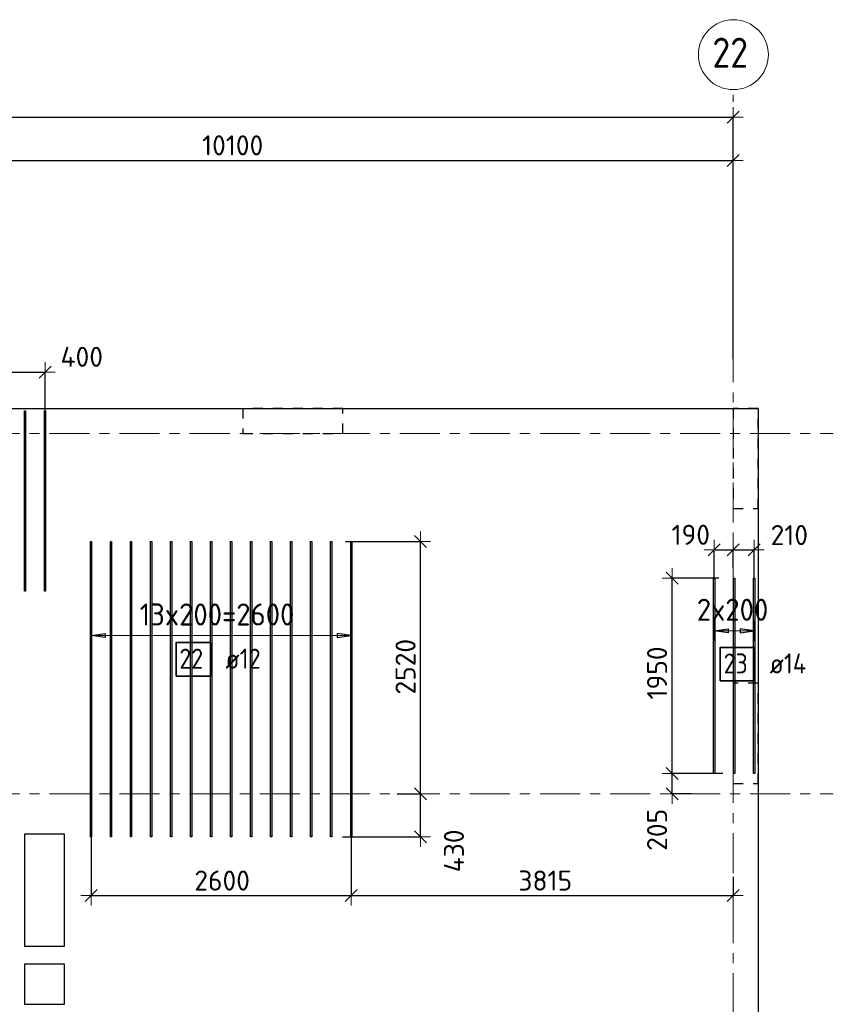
# Model space of a CAD drawing. Header units: metres. Extents: x -38 to 97, y -15 to 21.
# Tile 12 of 87: x 54.47 to 62.6, y 10.7 to 20.53. Entities that reach past the tile are written whole.
import ezdxf

# ---------------------------------------------------------------- set-up
doc = ezdxf.new("R2010")
doc.units = ezdxf.units.M
doc.header["$PDMODE"] = 65
for name, pattern in [('______11', [0.5, 0.4, -0.05, 0, -0.05]), ('______2', [0.0405, 0.03, -0.0105]), ('______5', [1.1, 0.8, -0.1, 0.1, -0.1])]:
    doc.linetypes.add(name, pattern=pattern)
for name, color, linetype, lineweight in [('XR$2$Осевая линия (1)', 7, '______5', 13), ('XR$2$Размерная линия (1)', 7, 'Continuous', 13), ('XR$4$Перекрытие (1)', 7, 'Continuous', 35), ('XR$4$Размерная линия (1)', 7, 'Continuous', 13)]:
    doc.layers.add(name, color=color, linetype=linetype, lineweight=lineweight)
doc.layers.add('XR$4$Арм.стержн.Доп. Арм ниж.зоны У', color=7, linetype='Continuous', lineweight=35, true_color=0x1cff1c)
doc.layers.add('XR$6$Стена_ бетон несущ.', color=7, linetype='Continuous', lineweight=70, true_color=0xb4b496)
doc.styles.add('ISOCPEUR', font='txt')
doc.dimstyles.new('DIMSTYLE_3', dxfattribs={"dimtxt": 0.2, "dimasz": 0.2, "dimexe": 0, "dimexo": 0, "dimgap": 0.1, "dimtad": 2, "dimdec": 0, "dimlfac": 1000, "dimrnd": 5, "dimzin": 12, "dimdsep": 46, "dimtxsty": 'ISOCPEUR', "dimblk1": 'ALL_ML_STRICH', "dimblk2": 'ALL_ML_STRICH', "dimsah": 1, "dimcen": 0, "dimclrd": 7, "dimclre": 256, "dimclrt": 7, "dimadec": 0, "dimazin": 0, "dimtfac": 1, "dimtdec": 0, "dimtix": 1, "dimtmove": 2, "dimatfit": 3, "dimfxl": 0, "dimtzin": 0, "dimlwd": 0, "dimlwe": -3, "dimarcsym": 0})
doc.dimstyles.new('DIMSTYLE_33', dxfattribs={"dimtxt": 0.2, "dimasz": 0.2, "dimexe": 0, "dimexo": 0, "dimgap": 0.1, "dimtad": 2, "dimdec": 0, "dimlfac": 1000, "dimrnd": 5, "dimzin": 12, "dimdsep": 46, "dimtxsty": 'ISOCPEUR', "dimblk1": 'ALL_ML_STRICH', "dimblk2": 'ALL_ML_STRICH', "dimsah": 1, "dimcen": 0, "dimclrd": 7, "dimclre": 256, "dimclrt": 7, "dimadec": 0, "dimazin": 0, "dimtfac": 1, "dimtdec": 0, "dimtix": 1, "dimtmove": 2, "dimatfit": 3, "dimfxl": 0, "dimtvp": 1.2, "dimtzin": 0, "dimlwd": 0, "dimlwe": -3, "dimarcsym": 0})
doc.dimstyles.new('DIMSTYLE_34', dxfattribs={"dimtxt": 0.2, "dimasz": 0.2, "dimexe": 0, "dimexo": 0, "dimgap": 0.1, "dimtad": 0, "dimdec": 0, "dimlfac": 1000, "dimrnd": 5, "dimzin": 12, "dimdsep": 46, "dimtxsty": 'ISOCPEUR', "dimblk1": 'ALL_ML_STRICH', "dimblk2": 'ALL_ML_STRICH', "dimsah": 1, "dimcen": 0, "dimclrd": 7, "dimclre": 256, "dimclrt": 7, "dimadec": 0, "dimazin": 0, "dimtfac": 1, "dimtdec": 0, "dimtix": 1, "dimtmove": 2, "dimatfit": 3, "dimfxl": 0, "dimtvp": 1.2, "dimtzin": 0, "dimlwd": 0, "dimlwe": -3, "dimarcsym": 0})

# ---------------------------------------------------------------- blocks, each defined once
blk = doc.blocks.new('ALL_ML_STRICH')
at = {"color": 0, "linetype": 'ByBlock', "lineweight": -2}
for p, q in [((0, -0.5), (0, 0.5)), ((-1, 0), (0.5, 0)), ((-0.3, -0.3), (0.3, 0.3))]:
    blk.add_line(p, q, dxfattribs=at)
blk = doc.blocks.new('*D11')
at = {"layer": 'DEFPOINTS', "color": 7, "linetype": 'Continuous', "lineweight": 13, "transparency": 33554687}
for p in [(0.5, 19.5574), (0.5, 19.3768), (61.6, 17.1197)]:
    blk.add_point(p, dxfattribs=at)
at = {"layer": 'XR$2$Размерная линия (1)', "color": 9, "linetype": 'Continuous', "lineweight": -2, "true_color": 0xc7c7c7, "transparency": 33554687}
for p, q in [((0.5, 19.3568), (0.5, 19.5574)), ((61.6, 17.1397), (61.6, 19.5574))]:
    blk.add_line(p, q, dxfattribs=at)
at = {"layer": 'XR$2$Размерная линия (1)', "color": 7, "linetype": 'Continuous', "lineweight": -2, "transparency": 33554687}
blk.add_line((0.5, 19.5574), (61.6, 19.5574), dxfattribs=at)
at = {"layer": 'XR$2$Размерная линия (1)', "color": 7, "linetype": 'Continuous', "lineweight": 13, "transparency": 33554687, "xscale": 0.2, "yscale": 0.2, "zscale": 0.2, "rotation": 180}
blk.add_blockref('ALL_ML_STRICH', (0.5, 19.5574), dxfattribs=at)
at = {"layer": 'XR$2$Размерная линия (1)', "color": 7, "linetype": 'Continuous', "lineweight": 13, "transparency": 33554687, "xscale": 0.2, "yscale": 0.2, "zscale": 0.2}
blk.add_blockref('ALL_ML_STRICH', (61.6, 19.5574), dxfattribs=at)
at = {"layer": 'XR$2$Размерная линия (1)', "color": 7, "linetype": 'Continuous', "lineweight": 13, "transparency": 33554687, "insert": (31.1, 19.7074), "char_height": 0.2, "width": 1, "attachment_point": 5, "style": 'ISOCPEUR'}
blk.add_mtext('\\A1;{61100}', dxfattribs=at)
blk = doc.blocks.new('*D38')
at = {"layer": 'DEFPOINTS', "color": 7, "linetype": 'Continuous', "lineweight": 13, "transparency": 33554687}
for p in [(51.5, 19.1261), (61.6, 17.4912), (51.5, 17.3896)]:
    blk.add_point(p, dxfattribs=at)
at = {"layer": 'XR$2$Размерная линия (1)', "color": 9, "linetype": 'Continuous', "lineweight": -2, "true_color": 0xc7c7c7, "transparency": 33554687}
for p, q in [((51.5, 17.4096), (51.5, 19.1261)), ((61.6, 17.5112), (61.6, 19.1261))]:
    blk.add_line(p, q, dxfattribs=at)
at = {"layer": 'XR$2$Размерная линия (1)', "color": 7, "linetype": 'Continuous', "lineweight": -2, "transparency": 33554687}
blk.add_line((51.5, 19.1261), (61.6, 19.1261), dxfattribs=at)
at = {"layer": 'XR$2$Размерная линия (1)', "color": 7, "linetype": 'Continuous', "lineweight": 13, "transparency": 33554687, "xscale": 0.2, "yscale": 0.2, "zscale": 0.2, "rotation": 180}
blk.add_blockref('ALL_ML_STRICH', (51.5, 19.1261), dxfattribs=at)
at = {"layer": 'XR$2$Размерная линия (1)', "color": 7, "linetype": 'Continuous', "lineweight": 13, "transparency": 33554687, "xscale": 0.2, "yscale": 0.2, "zscale": 0.2}
blk.add_blockref('ALL_ML_STRICH', (61.6, 19.1261), dxfattribs=at)
at = {"layer": 'XR$2$Размерная линия (1)', "color": 7, "linetype": 'Continuous', "lineweight": 13, "transparency": 33554687, "insert": (56.6, 19.2761), "char_height": 0.2, "width": 1, "attachment_point": 5, "style": 'ISOCPEUR'}
blk.add_mtext('\\A1;{10100}', dxfattribs=at)
blk = doc.blocks.new('*D281')
at = {"layer": 'DEFPOINTS', "color": 7, "linetype": 'Continuous', "lineweight": 13, "transparency": 33554687}
for p in [(57.7848, 12.486), (55.1848, 12.4405), (55.1848, 11.7854)]:
    blk.add_point(p, dxfattribs=at)
at = {"layer": 'XR$4$Размерная линия (1)', "color": 9, "linetype": 'Continuous', "lineweight": -2, "true_color": 0xc7c7c7, "transparency": 33554687}
for p, q in [((55.1848, 12.4205), (55.1848, 11.7854)), ((57.7848, 12.466), (57.7848, 11.7854))]:
    blk.add_line(p, q, dxfattribs=at)
at = {"layer": 'XR$4$Размерная линия (1)', "color": 7, "linetype": 'Continuous', "lineweight": -2, "transparency": 33554687}
blk.add_line((55.1848, 11.7854), (57.7848, 11.7854), dxfattribs=at)
at = {"layer": 'XR$4$Размерная линия (1)', "color": 7, "linetype": 'Continuous', "lineweight": 13, "transparency": 33554687, "xscale": 0.2, "yscale": 0.2, "zscale": 0.2, "rotation": 180}
blk.add_blockref('ALL_ML_STRICH', (55.1848, 11.7854), dxfattribs=at)
at = {"layer": 'XR$4$Размерная линия (1)', "color": 7, "linetype": 'Continuous', "lineweight": 13, "transparency": 33554687, "xscale": 0.2, "yscale": 0.2, "zscale": 0.2}
blk.add_blockref('ALL_ML_STRICH', (57.7848, 11.7854), dxfattribs=at)
at = {"layer": 'XR$4$Размерная линия (1)', "color": 7, "linetype": 'Continuous', "lineweight": 13, "transparency": 33554687, "insert": (56.4948, 11.9354), "char_height": 0.2, "width": 0.8, "attachment_point": 5, "style": 'ISOCPEUR'}
blk.add_mtext('\\A1;{2600}', dxfattribs=at)
blk = doc.blocks.new('*D282')
at = {"layer": 'DEFPOINTS', "color": 7, "linetype": 'Continuous', "lineweight": 13, "transparency": 33554687}
for p in [(57.7848, 12.486), (61.6, 11.9931), (57.7848, 11.7854)]:
    blk.add_point(p, dxfattribs=at)
at = {"layer": 'XR$4$Размерная линия (1)', "color": 9, "linetype": 'Continuous', "lineweight": -2, "true_color": 0xc7c7c7, "transparency": 33554687}
for p, q in [((57.7848, 12.466), (57.7848, 11.7854)), ((61.6, 11.9731), (61.6, 11.7854))]:
    blk.add_line(p, q, dxfattribs=at)
at = {"layer": 'XR$4$Размерная линия (1)', "color": 7, "linetype": 'Continuous', "lineweight": -2, "transparency": 33554687}
blk.add_line((57.7848, 11.7854), (61.6, 11.7854), dxfattribs=at)
at = {"layer": 'XR$4$Размерная линия (1)', "color": 7, "linetype": 'Continuous', "lineweight": 13, "transparency": 33554687, "xscale": 0.2, "yscale": 0.2, "zscale": 0.2, "rotation": 180}
blk.add_blockref('ALL_ML_STRICH', (57.7848, 11.7854), dxfattribs=at)
at = {"layer": 'XR$4$Размерная линия (1)', "color": 7, "linetype": 'Continuous', "lineweight": 13, "transparency": 33554687, "xscale": 0.2, "yscale": 0.2, "zscale": 0.2}
blk.add_blockref('ALL_ML_STRICH', (61.6, 11.7854), dxfattribs=at)
at = {"layer": 'XR$4$Размерная линия (1)', "color": 7, "linetype": 'Continuous', "lineweight": 13, "transparency": 33554687, "insert": (59.7224, 11.9354), "char_height": 0.2, "width": 0.8, "attachment_point": 5, "style": 'ISOCPEUR'}
blk.add_mtext('\\A1;{3815}', dxfattribs=at)
blk = doc.blocks.new('*D283')
at = {"layer": 'DEFPOINTS', "color": 7, "linetype": 'Continuous', "lineweight": 13, "transparency": 33554687}
for p in [(61.4104, 15.2365), (61.6, 15.0354), (61.4104, 14.9318)]:
    blk.add_point(p, dxfattribs=at)
at = {"layer": 'XR$4$Размерная линия (1)', "color": 9, "linetype": 'Continuous', "lineweight": -2, "true_color": 0xc7c7c7, "transparency": 33554687}
for p, q in [((61.4104, 14.9518), (61.4104, 15.2365)), ((61.6, 15.0554), (61.6, 15.2365))]:
    blk.add_line(p, q, dxfattribs=at)
at = {"layer": 'XR$4$Размерная линия (1)', "color": 7, "linetype": 'Continuous', "lineweight": -2, "transparency": 33554687}
blk.add_line((61.4104, 15.2365), (61.6, 15.2365), dxfattribs=at)
at = {"layer": 'XR$4$Размерная линия (1)', "color": 7, "linetype": 'Continuous', "lineweight": 13, "transparency": 33554687, "xscale": 0.2, "yscale": 0.2, "zscale": 0.2, "rotation": 180}
blk.add_blockref('ALL_ML_STRICH', (61.4104, 15.2365), dxfattribs=at)
at = {"layer": 'XR$4$Размерная линия (1)', "color": 7, "linetype": 'Continuous', "lineweight": 13, "transparency": 33554687, "xscale": 0.2, "yscale": 0.2, "zscale": 0.2}
blk.add_blockref('ALL_ML_STRICH', (61.6, 15.2365), dxfattribs=at)
at = {"layer": 'XR$4$Размерная линия (1)', "color": 7, "linetype": 'Continuous', "lineweight": 13, "transparency": 33554687, "insert": (61.176, 15.3879), "char_height": 0.2, "width": 0.6, "attachment_point": 5, "style": 'ISOCPEUR'}
blk.add_mtext('\\A1;{190}', dxfattribs=at)
blk = doc.blocks.new('*D284')
at = {"layer": 'DEFPOINTS', "color": 7, "linetype": 'Continuous', "lineweight": 13, "transparency": 33554687}
for p in [(61.6, 15.2365), (61.6, 15.0354), (61.8104, 14.9318)]:
    blk.add_point(p, dxfattribs=at)
at = {"layer": 'XR$4$Размерная линия (1)', "color": 9, "linetype": 'Continuous', "lineweight": -2, "true_color": 0xc7c7c7, "transparency": 33554687}
for p, q in [((61.6, 15.0554), (61.6, 15.2365)), ((61.8104, 14.9518), (61.8104, 15.2365))]:
    blk.add_line(p, q, dxfattribs=at)
at = {"layer": 'XR$4$Размерная линия (1)', "color": 7, "linetype": 'Continuous', "lineweight": -2, "transparency": 33554687}
blk.add_line((61.6, 15.2365), (61.8104, 15.2365), dxfattribs=at)
at = {"layer": 'XR$4$Размерная линия (1)', "color": 7, "linetype": 'Continuous', "lineweight": 13, "transparency": 33554687, "xscale": 0.2, "yscale": 0.2, "zscale": 0.2, "rotation": 180}
blk.add_blockref('ALL_ML_STRICH', (61.6, 15.2365), dxfattribs=at)
at = {"layer": 'XR$4$Размерная линия (1)', "color": 7, "linetype": 'Continuous', "lineweight": 13, "transparency": 33554687, "xscale": 0.2, "yscale": 0.2, "zscale": 0.2}
blk.add_blockref('ALL_ML_STRICH', (61.8104, 15.2365), dxfattribs=at)
at = {"layer": 'XR$4$Размерная линия (1)', "color": 7, "linetype": 'Continuous', "lineweight": 13, "transparency": 33554687, "insert": (62.1608, 15.3849), "char_height": 0.2, "width": 0.6, "attachment_point": 5, "style": 'ISOCPEUR'}
blk.add_mtext('\\A1;{210}', dxfattribs=at)
blk = doc.blocks.new('*D285')
at = {"layer": 'DEFPOINTS', "color": 7, "linetype": 'Continuous', "lineweight": 13, "transparency": 33554687}
for p in [(58.2232, 12.8), (57.6758, 12.3707), (58.4767, 12.3707)]:
    blk.add_point(p, dxfattribs=at)
at = {"layer": 'XR$4$Размерная линия (1)', "color": 9, "linetype": 'Continuous', "lineweight": -2, "true_color": 0xc7c7c7, "transparency": 33554687}
for p, q in [((58.2432, 12.8), (58.4767, 12.8)), ((57.6958, 12.3707), (58.4767, 12.3707))]:
    blk.add_line(p, q, dxfattribs=at)
at = {"layer": 'XR$4$Размерная линия (1)', "color": 7, "linetype": 'Continuous', "lineweight": -2, "transparency": 33554687}
blk.add_line((58.4767, 12.3707), (58.4767, 12.8), dxfattribs=at)
at = {"layer": 'XR$4$Размерная линия (1)', "color": 7, "linetype": 'Continuous', "lineweight": 13, "transparency": 33554687, "xscale": 0.2, "yscale": 0.2, "zscale": 0.2}
for p, rotation in [((58.4767, 12.8), 90), ((58.4767, 12.3707), 270)]:
    blk.add_blockref('ALL_ML_STRICH', p, dxfattribs=dict(at, rotation=rotation))
at = {"layer": 'XR$4$Размерная линия (1)', "color": 7, "linetype": 'Continuous', "lineweight": 13, "transparency": 33554687, "insert": (58.8102, 12.2318), "char_height": 0.2, "width": 0.6, "attachment_point": 5, "rotation": 90, "style": 'ISOCPEUR'}
blk.add_mtext('\\A1;{430}', dxfattribs=at)
blk = doc.blocks.new('*D286')
at = {"layer": 'DEFPOINTS', "color": 7, "linetype": 'Continuous', "lineweight": 13, "transparency": 33554687}
for p in [(57.7062, 15.3207), (58.2232, 12.8), (58.4767, 12.8)]:
    blk.add_point(p, dxfattribs=at)
at = {"layer": 'XR$4$Размерная линия (1)', "color": 9, "linetype": 'Continuous', "lineweight": -2, "true_color": 0xc7c7c7, "transparency": 33554687}
for p, q in [((57.7262, 15.3207), (58.4767, 15.3207)), ((58.2432, 12.8), (58.4767, 12.8))]:
    blk.add_line(p, q, dxfattribs=at)
at = {"layer": 'XR$4$Размерная линия (1)', "color": 7, "linetype": 'Continuous', "lineweight": -2, "transparency": 33554687}
blk.add_line((58.4767, 12.8), (58.4767, 15.3207), dxfattribs=at)
at = {"layer": 'XR$4$Размерная линия (1)', "color": 7, "linetype": 'Continuous', "lineweight": 13, "transparency": 33554687, "xscale": 0.2, "yscale": 0.2, "zscale": 0.2}
for p, rotation in [((58.4767, 15.3207), 90), ((58.4767, 12.8), 270)]:
    blk.add_blockref('ALL_ML_STRICH', p, dxfattribs=dict(at, rotation=rotation))
at = {"layer": 'XR$4$Размерная линия (1)', "color": 7, "linetype": 'Continuous', "lineweight": 13, "transparency": 33554687, "insert": (58.3267, 14.0703), "char_height": 0.2, "width": 0.8, "attachment_point": 5, "rotation": 90, "style": 'ISOCPEUR'}
blk.add_mtext('\\A1;{2520}', dxfattribs=at)
blk = doc.blocks.new('*D287')
at = {"layer": 'DEFPOINTS', "color": 7, "linetype": 'Continuous', "lineweight": 13, "transparency": 33554687}
for p in [(61.5167, 13.0032), (60.9895, 12.8), (61.2004, 12.8)]:
    blk.add_point(p, dxfattribs=at)
at = {"layer": 'XR$4$Размерная линия (1)', "color": 9, "linetype": 'Continuous', "lineweight": -2, "true_color": 0xc7c7c7, "transparency": 33554687}
for p, q in [((61.4967, 13.0032), (60.9895, 13.0032)), ((61.1804, 12.8), (60.9895, 12.8))]:
    blk.add_line(p, q, dxfattribs=at)
at = {"layer": 'XR$4$Размерная линия (1)', "color": 7, "linetype": 'Continuous', "lineweight": -2, "transparency": 33554687}
blk.add_line((60.9895, 12.8), (60.9895, 13.0032), dxfattribs=at)
at = {"layer": 'XR$4$Размерная линия (1)', "color": 7, "linetype": 'Continuous', "lineweight": 13, "transparency": 33554687, "xscale": 0.2, "yscale": 0.2, "zscale": 0.2}
for p, rotation in [((60.9895, 13.0032), 90), ((60.9895, 12.8), 270)]:
    blk.add_blockref('ALL_ML_STRICH', p, dxfattribs=dict(at, rotation=rotation))
at = {"layer": 'XR$4$Размерная линия (1)', "color": 7, "linetype": 'Continuous', "lineweight": 13, "transparency": 33554687, "insert": (60.8393, 12.4422), "char_height": 0.2, "width": 0.6, "attachment_point": 5, "rotation": 90, "style": 'ISOCPEUR'}
blk.add_mtext('\\A1;{205}', dxfattribs=at)
blk = doc.blocks.new('*D288')
at = {"layer": 'DEFPOINTS', "color": 7, "linetype": 'Continuous', "lineweight": 13, "transparency": 33554687}
for p in [(61.4761, 14.9532), (60.9895, 13.0032), (61.5167, 13.0032)]:
    blk.add_point(p, dxfattribs=at)
at = {"layer": 'XR$4$Размерная линия (1)', "color": 9, "linetype": 'Continuous', "lineweight": -2, "true_color": 0xc7c7c7, "transparency": 33554687}
for p, q in [((61.4561, 14.9532), (60.9895, 14.9532)), ((61.4967, 13.0032), (60.9895, 13.0032))]:
    blk.add_line(p, q, dxfattribs=at)
at = {"layer": 'XR$4$Размерная линия (1)', "color": 7, "linetype": 'Continuous', "lineweight": -2, "transparency": 33554687}
blk.add_line((60.9895, 13.0032), (60.9895, 14.9532), dxfattribs=at)
at = {"layer": 'XR$4$Размерная линия (1)', "color": 7, "linetype": 'Continuous', "lineweight": 13, "transparency": 33554687, "xscale": 0.2, "yscale": 0.2, "zscale": 0.2}
for p, rotation in [((60.9895, 14.9532), 90), ((60.9895, 13.0032), 270)]:
    blk.add_blockref('ALL_ML_STRICH', p, dxfattribs=dict(at, rotation=rotation))
at = {"layer": 'XR$4$Размерная линия (1)', "color": 7, "linetype": 'Continuous', "lineweight": 13, "transparency": 33554687, "insert": (60.8395, 14.0082), "char_height": 0.2, "width": 0.8, "attachment_point": 5, "rotation": 90, "style": 'ISOCPEUR'}
blk.add_mtext('\\A1;{1950}', dxfattribs=at)
blk = doc.blocks.new('*D299')
at = {"layer": 'DEFPOINTS', "color": 7, "linetype": 'Continuous', "lineweight": 13, "transparency": 33554687}
for p in [(54.3253, 17.0122), (54.3253, 16.5581), (54.7253, 16.5516)]:
    blk.add_point(p, dxfattribs=at)
at = {"layer": 'XR$4$Размерная линия (1)', "color": 9, "linetype": 'Continuous', "lineweight": -2, "true_color": 0xc7c7c7, "transparency": 33554687}
for p, q in [((54.3253, 16.5781), (54.3253, 17.0122)), ((54.7253, 16.5716), (54.7253, 17.0122))]:
    blk.add_line(p, q, dxfattribs=at)
at = {"layer": 'XR$4$Размерная линия (1)', "color": 7, "linetype": 'Continuous', "lineweight": -2, "transparency": 33554687}
blk.add_line((54.3253, 17.0122), (54.7253, 17.0122), dxfattribs=at)
at = {"layer": 'XR$4$Размерная линия (1)', "color": 7, "linetype": 'Continuous', "lineweight": 13, "transparency": 33554687, "xscale": 0.2, "yscale": 0.2, "zscale": 0.2, "rotation": 180}
blk.add_blockref('ALL_ML_STRICH', (54.3253, 17.0122), dxfattribs=at)
at = {"layer": 'XR$4$Размерная линия (1)', "color": 7, "linetype": 'Continuous', "lineweight": 13, "transparency": 33554687, "xscale": 0.2, "yscale": 0.2, "zscale": 0.2}
blk.add_blockref('ALL_ML_STRICH', (54.7253, 17.0122), dxfattribs=at)
at = {"layer": 'XR$4$Размерная линия (1)', "color": 7, "linetype": 'Continuous', "lineweight": 13, "transparency": 33554687, "insert": (55.0925, 17.1646), "char_height": 0.2, "width": 0.6, "attachment_point": 5, "style": 'ISOCPEUR'}
blk.add_mtext('\\A1;{400}', dxfattribs=at)

msp = doc.modelspace()

# ---------------------------------------------------------------- linework, layer by layer
at = {"layer": 'XR$2$Осевая линия (1)', "color": 253, "linetype": '______11', "lineweight": 13, "true_color": 0xa0a0a0, "transparency": 33554687}
for p, q in [((61.6, -3.39), (61.6, 19.78)), ((-2.63, 16.4), (62.6, 16.4)), ((-2.63, 12.8), (62.6, 12.8))]:
    msp.add_line(p, q, dxfattribs=at)
at = {"layer": 'XR$2$Осевая линия (1)', "color": 7, "linetype": 'Continuous', "lineweight": 13, "transparency": 33554687}
msp.add_circle((61.6018, 20.1812), 0.3493, dxfattribs=at)
at = {"layer": 'XR$4$Арм.стержн.Доп. Арм ниж.зоны У', "color": 253, "linetype": 'Continuous', "lineweight": -3, "true_color": 0xa0a0a0, "transparency": 33554687}
for p, q in [((55.1848, 14.3821), (55.1848, 14.4821)), ((57.7848, 14.3821), (57.7848, 14.4821)), ((61.4104, 14.4294), (61.4104, 14.5294)), ((61.8104, 14.4294), (61.8104, 14.5294)), ((55.1848, 14.3821), (55.1848, 14.2821)), ((57.7848, 14.3821), (57.7848, 14.2821)), ((61.4104, 14.4294), (61.4104, 14.3294)), ((61.8104, 14.4294), (61.8104, 14.3294))]:
    msp.add_line(p, q, dxfattribs=at)
at = {"layer": 'XR$4$Арм.стержн.Доп. Арм ниж.зоны У', "color": 7, "linetype": 'Continuous', "lineweight": 25, "transparency": 33554687}
for p, q in [((55.1848, 14.3821), (55.3248, 14.4021)), ((55.3248, 14.3621), (55.1848, 14.3821)), ((55.3248, 14.4021), (55.3248, 14.3621)), ((57.7848, 14.3821), (57.6448, 14.4021)), ((57.6448, 14.4021), (57.6448, 14.3621)), ((57.6448, 14.3621), (57.7848, 14.3821)), ((61.4104, 14.4294), (61.5504, 14.4494)), ((61.5504, 14.4094), (61.4104, 14.4294)), ((61.5504, 14.4494), (61.5504, 14.4094)), ((61.8104, 14.4294), (61.6704, 14.4494)), ((61.6704, 14.4494), (61.6704, 14.4094)), ((61.6704, 14.4094), (61.8104, 14.4294))]:
    msp.add_line(p, q, dxfattribs=at)
at = {"layer": 'XR$4$Арм.стержн.Доп. Арм ниж.зоны У', "color": 7, "linetype": 'Continuous', "lineweight": 13, "transparency": 33554687}
for p, q in [((55.1848, 14.3821), (55.1848, 14.3821)), ((57.7848, 14.3821), (57.7848, 14.3821)), ((61.4104, 14.4294), (61.4104, 14.4294)), ((61.4104, 14.4294), (61.8104, 14.4294)), ((61.8104, 14.4294), (61.8104, 14.4294))]:
    msp.add_line(p, q, dxfattribs=at)
at = {"layer": 'XR$4$Арм.стержн.Доп. Арм ниж.зоны У', "color": 34, "linetype": 'Continuous', "lineweight": 25, "transparency": 33554687}
for points in [[(54.5313, 16.6262), (54.5313, 14.8262), (54.5193, 14.8262), (54.5193, 16.6262), (54.5313, 16.6262)], [(54.7313, 16.6262), (54.7313, 14.8262), (54.7193, 14.8262), (54.7193, 16.6262), (54.7313, 16.6262)], [(55.1788, 12.3707), (55.1788, 15.3207), (55.1908, 15.3207), (55.1908, 12.3707), (55.1788, 12.3707)], [(55.3788, 12.3707), (55.3788, 15.3207), (55.3908, 15.3207), (55.3908, 12.3707), (55.3788, 12.3707)], [(55.5788, 12.3707), (55.5788, 15.3207), (55.5908, 15.3207), (55.5908, 12.3707), (55.5788, 12.3707)], [(55.7788, 12.3707), (55.7788, 15.3207), (55.7908, 15.3207), (55.7908, 12.3707), (55.7788, 12.3707)], [(55.9788, 12.3707), (55.9788, 15.3207), (55.9908, 15.3207), (55.9908, 12.3707), (55.9788, 12.3707)], [(56.1788, 12.3707), (56.1788, 15.3207), (56.1908, 15.3207), (56.1908, 12.3707), (56.1788, 12.3707)], [(56.3788, 12.3707), (56.3788, 15.3207), (56.3908, 15.3207), (56.3908, 12.3707), (56.3788, 12.3707)], [(56.5788, 12.3707), (56.5788, 15.3207), (56.5908, 15.3207), (56.5908, 12.3707), (56.5788, 12.3707)], [(56.7788, 12.3707), (56.7788, 15.3207), (56.7908, 15.3207), (56.7908, 12.3707), (56.7788, 12.3707)], [(56.9788, 12.3707), (56.9788, 15.3207), (56.9908, 15.3207), (56.9908, 12.3707), (56.9788, 12.3707)], [(57.1788, 12.3707), (57.1788, 15.3207), (57.1908, 15.3207), (57.1908, 12.3707), (57.1788, 12.3707)], [(57.3788, 12.3707), (57.3788, 15.3207), (57.3908, 15.3207), (57.3908, 12.3707), (57.3788, 12.3707)], [(57.5788, 12.3707), (57.5788, 15.3207), (57.5908, 15.3207), (57.5908, 12.3707), (57.5788, 12.3707)], [(57.7788, 12.3707), (57.7788, 15.3207), (57.7908, 15.3207), (57.7908, 12.3707), (57.7788, 12.3707)]]:
    msp.add_lwpolyline(points, dxfattribs=at)
at = {"layer": 'XR$4$Арм.стержн.Доп. Арм ниж.зоны У', "color": 7, "linetype": 'Continuous', "lineweight": 25, "transparency": 33554687}
for points in [[(61.4034, 13.0032), (61.4034, 14.9532), (61.4174, 14.9532), (61.4174, 13.0032), (61.4034, 13.0032)], [(61.6034, 13.0032), (61.6034, 14.9532), (61.6174, 14.9532), (61.6174, 13.0032), (61.6034, 13.0032)], [(61.8034, 13.0032), (61.8034, 14.9532), (61.8174, 14.9532), (61.8174, 13.0032), (61.8034, 13.0032)]]:
    msp.add_lwpolyline(points, dxfattribs=at)
at = {"layer": 'XR$4$Арм.стержн.Доп. Арм ниж.зоны У', "color": 7, "linetype": 'Continuous', "lineweight": 13, "transparency": 33554687}
msp.add_lwpolyline([(55.1848, 14.3821), (55.4718, 14.3821), (55.4718, 14.3821), (57.7848, 14.3821)], dxfattribs=at)
at = {"layer": 'XR$4$Арм.стержн.Доп. Арм ниж.зоны У', "color": 7, "linetype": 'Continuous', "lineweight": 35, "transparency": 33554687}
for points in [[(56.0342, 13.9775), (56.3808, 13.9775), (56.3808, 14.3108), (56.0342, 14.3108), (56.0342, 13.9775)], [(61.4709, 13.9297), (61.8176, 13.9297), (61.8176, 14.2631), (61.4709, 14.2631), (61.4709, 13.9297)]]:
    msp.add_lwpolyline(points, dxfattribs=at)
at = {"layer": 'XR$4$Перекрытие (1)', "color": 7, "linetype": 'Continuous', "lineweight": 25, "transparency": 33554687}
for p, q in [((51.6, 16.6502), (61.85, 16.6502)), ((61.85, 16.6502), (61.85, -0.2498)), ((54.5206, 12.4003), (54.5206, 11.2803)), ((54.9206, 12.4003), (54.5206, 12.4003)), ((54.9206, 11.2803), (54.9206, 12.4003)), ((54.5206, 11.2803), (54.9206, 11.2803)), ((54.5206, 11.1002), (54.5206, 10.7002)), ((54.9206, 11.1002), (54.5206, 11.1002)), ((54.9206, 10.7002), (54.9206, 11.1002)), ((54.5206, 10.7002), (54.9206, 10.7002))]:
    msp.add_line(p, q, dxfattribs=at)
at = {"layer": 'XR$6$Стена_ бетон несущ.', "color": 253, "linetype": '______2', "lineweight": -3, "true_color": 0xa0a0a0, "transparency": 33554687}
for p, q in [((61.6, 13.9049), (61.6, 12.9049)), ((61.85, 13.9049), (61.6, 13.9049)), ((61.85, 12.9049), (61.85, 13.9049)), ((61.6, 12.9049), (61.85, 12.9049))]:
    msp.add_line(p, q, dxfattribs=at)
for points in [[(57.7, 16.65), (56.7, 16.65), (56.7, 16.4), (57.7, 16.4), (57.7, 16.65)], [(61.85, 16.65), (61.6, 16.65), (61.6, 15.65), (61.85, 15.65), (61.85, 16.65)]]:
    msp.add_lwpolyline(points, close=True, dxfattribs=at)

# ---------------------------------------------------------------- texts
at = {"layer": 'XR$2$Осевая линия (1)', "color": 7, "linetype": 'Continuous', "lineweight": 13, "transparency": 33554687, "insert": (61.3918, 20.0507), "char_height": 0.3, "width": 0.550812, "attachment_point": 7, "style": 'ISOCPEUR'}
msp.add_mtext('\\W0.87;22', dxfattribs=at)
at = {"layer": 'XR$4$Арм.стержн.Доп. Арм ниж.зоны У', "color": 7, "linetype": 'Continuous', "lineweight": 13, "transparency": 33554687, "char_height": 0.22, "attachment_point": 7, "style": 'ISOCPEUR'}
for s, insert, width in [('\\W0.95;2x200', (61.2364, 14.5294), 0.873359), ('\\W0.95;13x200=2600', (55.6708, 14.4821), 1.753128)]:
    msp.add_mtext(s, dxfattribs=dict(at, insert=insert, width=width))
at = {"layer": 'XR$4$Арм.стержн.Доп. Арм ниж.зоны У', "color": 7, "linetype": 'Continuous', "lineweight": 25, "transparency": 33554687, "char_height": 0.2, "attachment_point": 7, "style": 'ISOCPEUR'}
for s, insert, width in [('\\W0.87;22', (56.0675, 14.0508), 0.367208), ('\\W0.89; ø12 ', (56.4142, 14.0508), 0.749105), ('\\W0.87;23', (61.5042, 14.0031), 0.367208), ('\\W0.89; ø14 ', (61.8509, 14.0031), 0.769432)]:
    msp.add_mtext(s, dxfattribs=dict(at, insert=insert, width=width))

# ---------------------------------------------------------------- dimensions: what is measured, and where the dimension line sits
at = {"layer": 'XR$2$Размерная линия (1)', "color": 7, "linetype": 'Continuous', "lineweight": 13, "transparency": 33554687}
for base, p1, p2, picture, middle in [((61.6, 19.5574), (0.5, 19.3568), (61.6, 17.1397), '*D11', (31.1, 19.7074)), ((61.6, 19.1261), (51.5, 17.4096), (61.6, 17.5112), '*D38', (56.6, 19.2761))]:
    dim = msp.add_linear_dim(base=base, p1=p1, p2=p2, dimstyle='DIMSTYLE_3', override={"dimpost": '<>', "dimclrd": 7, "dimclre": 9, "dimclrt": 7, "dimlwd": 0, "dimlwe": 65533}, dxfattribs=at)
    dim.commit()
    dim.dimension.update_dxf_attribs({"geometry": picture, "text_midpoint": middle, "dimtype": 160})
at = {"layer": 'XR$4$Размерная линия (1)', "color": 7, "linetype": 'Continuous', "lineweight": 13, "transparency": 33554687}
for base, p1, p2, dimstyle, picture, middle in [((54.7253, 17.0122), (54.3253, 16.5781), (54.7253, 16.5716), 'DIMSTYLE_33', '*D299', (55.0925, 17.1646)), ((61.6, 15.2365), (61.4104, 14.9518), (61.6, 15.0554), 'DIMSTYLE_33', '*D283', (61.176, 15.3879)), ((61.8104, 15.2365), (61.6, 15.0554), (61.8104, 14.9518), 'DIMSTYLE_33', '*D284', (62.1608, 15.3849)), ((57.7848, 11.7854), (55.1848, 12.4205), (57.7848, 12.466), 'DIMSTYLE_3', '*D281', (56.4948, 11.9354)), ((61.6, 11.7854), (57.7848, 12.466), (61.6, 11.9731), 'DIMSTYLE_3', '*D282', (59.7224, 11.9354))]:
    dim = msp.add_linear_dim(base=base, p1=p1, p2=p2, dimstyle=dimstyle, override={"dimpost": '<>', "dimclrd": 7, "dimclre": 9, "dimclrt": 7, "dimlwd": 0, "dimlwe": 65533}, dxfattribs=at)
    dim.commit()
    dim.dimension.update_dxf_attribs({"geometry": picture, "text_midpoint": middle, "dimtype": 160})
for base, p1, p2, dimstyle, picture, middle in [((58.4767, 15.3207), (58.2432, 12.8), (57.7262, 15.3207), 'DIMSTYLE_3', '*D286', (58.3267, 14.0703)), ((60.9895, 14.9532), (61.4967, 13.0032), (61.4561, 14.9532), 'DIMSTYLE_3', '*D288', (60.8395, 14.0082)), ((60.9895, 13.0032), (61.1804, 12.8), (61.4967, 13.0032), 'DIMSTYLE_33', '*D287', (60.8393, 12.4422)), ((58.4767, 12.8), (57.6958, 12.3707), (58.2432, 12.8), 'DIMSTYLE_34', '*D285', (58.8102, 12.2318))]:
    dim = msp.add_linear_dim(base=base, p1=p1, p2=p2, angle=90, dimstyle=dimstyle, override={"dimpost": '<>', "dimclrd": 7, "dimclre": 9, "dimclrt": 7, "dimlwd": 0, "dimlwe": 65533}, dxfattribs=at)
    dim.commit()
    dim.dimension.update_dxf_attribs({"geometry": picture, "text_midpoint": middle, "dimtype": 160})

doc.saveas('drawing.dxf')
